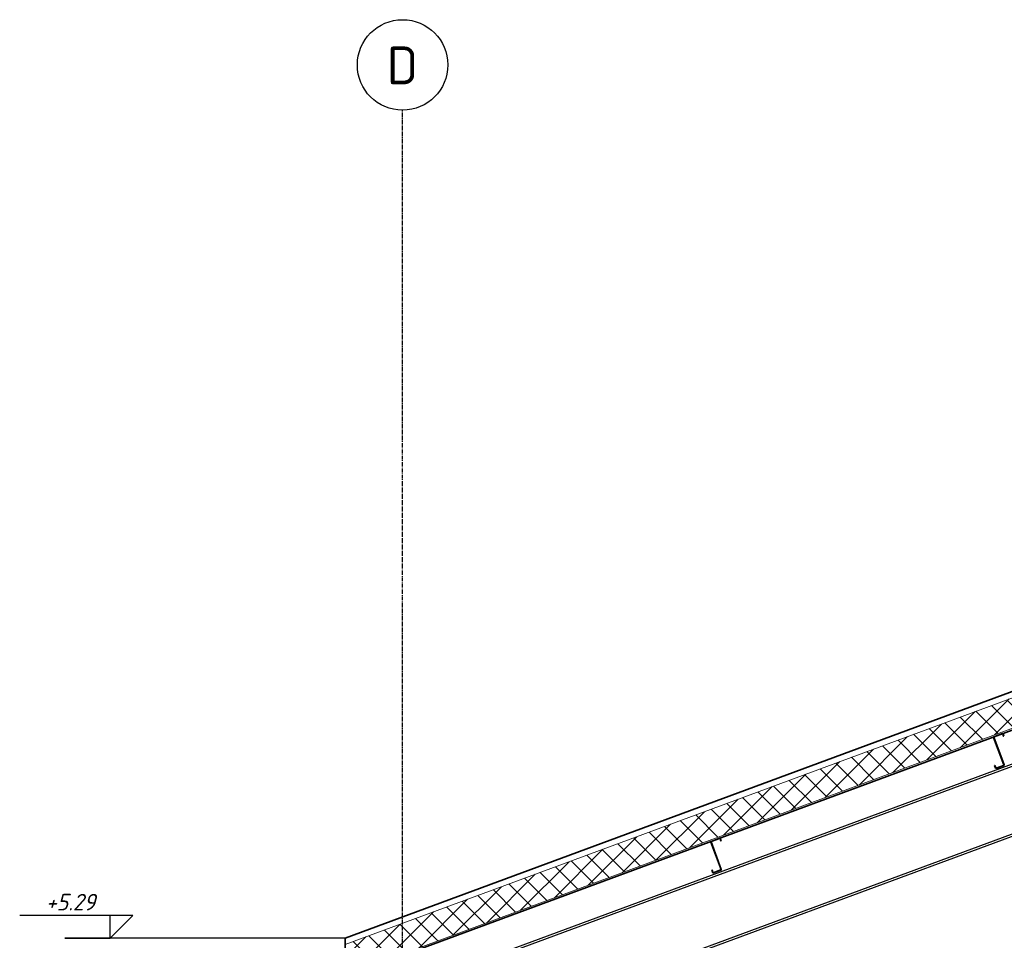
# Model space of a CAD drawing. Header units: millimetres. Extents: x -22097 to 12936, y -2051 to 11384.
# Tile 6 of 12: x -20195 to -13664, y 5277 to 11384. Entities that reach past the tile are written whole.
import ezdxf

# ---------------------------------------------------------------- set-up
doc = ezdxf.new("R2010")
doc.units = ezdxf.units.MM
doc.linetypes.add('Linia osi', pattern=[14, 6, -3, 2, -3])
for name, color, linetype, lineweight in [('A-ROOF', 132, 'Continuous', 25), ('A-ROOF-PATT', 132, 'Continuous', 35), ('G-ANNO-DIMS', 111, 'Continuous', 20), ('S-BEAM', 12, 'Continuous', 25), ('S-GRID', 1, 'Continuous', 20), ('S-GRID-IDEN', 1, 'Continuous', 25)]:
    doc.layers.add(name, color=color, linetype=linetype, lineweight=lineweight)
doc.styles.add('GOST Common', font='GOST_Common.ttf', dxfattribs={"height": 250})
doc.styles.add('GOST Common_I', font='GOST_Common Italic.ttf', dxfattribs={"height": 110})
pattern_1 = [(45, (-3742.76, 5171.7), (-125.7236, 125.7236), []), (45, (-3742.76, 5362.2), (-125.7236, 125.7236), [])]

# ---------------------------------------------------------------- blocks, each defined once
blk = doc.blocks.new('Cienkościenne - Zetowniki - 202 Z 14-V2-B')
at = {"layer": 'S-BEAM', "lineweight": 20}
h = blk.add_hatch(dxfattribs=at)
h.set_pattern_fill('FP_5', color=256, style=0, pattern_type=2)
h.set_pattern_definition(pattern_1)
h.paths.add_polyline_path([(-15593.6, 5724), (-15543, 5743.1), (-15541.8, 5744.2), (-15541.7, 5746.8), (-15609.5, 5929.9), (-15609.4, 5931.4), (-15608.3, 5932.5), (-15552.4, 5953.1), (-15550.9, 5953.1), (-15549.8, 5952), (-15544.4, 5937.3), (-15543.1, 5937.8), (-15548.5, 5952.4), (-15550.9, 5954.4), (-15552.9, 5954.5), (-15609.5, 5933.1), (-15610.7, 5932), (-15610.8, 5929.4), (-15543, 5746.3), (-15543.1, 5744.8), (-15544.2, 5743.8), (-15594.1, 5725.3), (-15595.7, 5725.4), (-15596.7, 5726.5), (-15602.8, 5743), (-15604.1, 5742.5), (-15598, 5726), (-15595.7, 5724.1), (-15594.1, 5724)], flags=0)
at = {"layer": 'S-BEAM', "lineweight": 35}
for p, q in [((-15552.9, 5954.5), (-15608.8, 5933.8)), ((-15608.3, 5932.5), (-15552.4, 5953.1)), ((-15549.8, 5952), (-15544.4, 5937.3)), ((-15543.1, 5937.8), (-15548.5, 5952.4)), ((-15610.8, 5929.4), (-15543, 5746.3)), ((-15541.7, 5746.8), (-15609.5, 5929.9)), ((-15544.4, 5937.3), (-15543.1, 5937.8)), ((-15602.8, 5743), (-15604.1, 5742.5)), ((-15604.1, 5742.5), (-15598, 5726)), ((-15596.7, 5726.5), (-15602.8, 5743)), ((-15544.2, 5743.8), (-15594.1, 5725.3)), ((-15593.6, 5724), (-15543.7, 5742.5))]:
    blk.add_line(p, q, dxfattribs=at)
for centre, radius, start, end in [((-15551.7, 5951.3), 3.4, 20.30447, 110.30447), ((-15551.7, 5951.3), 2, 20.30447, 110.30447), ((-15607.6, 5930.6), 3.4, 110.30447, 200.30447), ((-15607.6, 5930.6), 2, 110.30447, 200.30447), ((-15544.9, 5745.6), 3.4, 290.30447, 20.30447), ((-15594.8, 5727.2), 3.4, 200.30447, 290.30447), ((-15594.8, 5727.2), 2, 200.30447, 290.30447), ((-15544.9, 5745.6), 2, 290.30447, 20.30447)]:
    blk.add_arc(centre, radius, start, end, dxfattribs=at)
blk = doc.blocks.new('Cienkościenne - Zetowniki - 202 Z 14-V3-B')
at = {"layer": 'S-BEAM', "lineweight": 20}
h = blk.add_hatch(dxfattribs=at)
h.set_pattern_fill('FP_5', color=256, style=0, pattern_type=2)
h.set_pattern_definition(pattern_1)
h.paths.add_polyline_path([(-13717.9, 6418), (-13667.3, 6437.1), (-13666.1, 6438.2), (-13666, 6440.8), (-13733.7, 6623.9), (-13733.7, 6625.4), (-13732.6, 6626.5), (-13676.7, 6647.2), (-13675.1, 6647.1), (-13674.1, 6646), (-13668.7, 6631.3), (-13667.4, 6631.8), (-13672.8, 6646.5), (-13675.1, 6648.4), (-13677.2, 6648.5), (-13733.7, 6627.1), (-13735, 6626), (-13735.1, 6623.4), (-13667.3, 6440.4), (-13667.4, 6438.8), (-13668.5, 6437.8), (-13718.4, 6419.3), (-13719.9, 6419.4), (-13721, 6420.5), (-13727.1, 6437), (-13728.4, 6436.5), (-13721.6, 6419.3), (-13719.9, 6418.1), (-13718.4, 6418)], flags=0)
at = {"layer": 'S-BEAM', "lineweight": 35}
for p, q in [((-13735.1, 6623.4), (-13667.3, 6440.4)), ((-13666, 6440.8), (-13733.7, 6623.9)), ((-13677.2, 6648.5), (-13733, 6627.8)), ((-13732.6, 6626.5), (-13676.7, 6647.2)), ((-13674.1, 6646), (-13668.7, 6631.3)), ((-13667.4, 6631.8), (-13672.8, 6646.5)), ((-13668.7, 6631.3), (-13667.4, 6631.8)), ((-13727.1, 6437), (-13728.4, 6436.5)), ((-13728.4, 6436.5), (-13722.3, 6420)), ((-13721, 6420.5), (-13727.1, 6437)), ((-13668.5, 6437.8), (-13718.4, 6419.3)), ((-13717.9, 6418), (-13668, 6436.5))]:
    blk.add_line(p, q, dxfattribs=at)
for centre, radius, start, end in [((-13731.9, 6624.6), 3.4, 110.30447, 200.30447), ((-13731.9, 6624.6), 2, 110.30447, 200.30447), ((-13676, 6645.3), 3.4, 20.30447, 110.30447), ((-13676, 6645.3), 2, 20.30447, 110.30447), ((-13719.1, 6421.2), 3.4, 200.30447, 290.30447), ((-13719.1, 6421.2), 2, 200.30447, 290.30447), ((-13669.2, 6439.7), 2, 290.30447, 20.30447), ((-13669.2, 6439.7), 3.4, 290.30447, 20.30447)]:
    blk.add_arc(centre, radius, start, end, dxfattribs=at)
blk = doc.blocks.new('Siatka - Oś 6mm-1781598-B')
at = {"layer": 'S-GRID-IDEN'}
blk.add_circle((-17655.2, 11083.7), 300, dxfattribs=at)
blk = doc.blocks.new('Rzędne punktów - Etyk_Wymiar punktowy_Rzedna - Wnętrze-1052920-B')
at = {"layer": 'G-ANNO-DIMS', "lineweight": 25}
for p, q in [((12336.2, 10453.4), (12336.2, 10753.4)), ((12336.2, 10453.4), (12186.2, 10603.4)), ((12186.2, 10603.4), (12936.2, 10603.4))]:
    blk.add_line(p, q, dxfattribs=at)

msp = doc.modelspace()

# ---------------------------------------------------------------- hatches: boundary and pattern name
at = {"layer": 'A-ROOF-PATT', "lineweight": 20}
h = msp.add_hatch(dxfattribs=at)
h.set_pattern_fill('FP_1', color=256, style=0, pattern_type=2)
h.set_pattern_definition([(45, (-3742.76, 5171.7), (-70.7107, 70.7107), []), (135, (-3742.76, 5171.7), (-70.7107, -70.7107), [])])
h.paths.add_polyline_path([(9864.8, 5046.7), (9864.8, 5249.3), (-4085.2, 10410.8), (-18035.2, 5249.3), (-18035.2, 5046.7), (-4085.2, 10208.2), (9683.6, 5113.7)], flags=0)

# ---------------------------------------------------------------- linework, layer by layer
at = {"layer": 'A-ROOF', "lineweight": 35}
for p, q in [((-4085.2, 10453.4), (-18035.2, 5291.9)), ((-17655.2, 5176.6), (-4085.2, 10197.5)), ((-18035.2, 5291.9), (-18035.2, 5036))]:
    msp.add_line(p, q, dxfattribs=at)
at = {"layer": 'A-ROOF', "lineweight": 20}
for p, q in [((-18035.2, 5249.3), (-4085.2, 10410.8)), ((-17665.2, 5183.6), (-4085.2, 10208.2))]:
    msp.add_line(p, q, dxfattribs=at)
at = {"layer": 'G-ANNO-DIMS', "lineweight": 25}
for p, q in [((-19895.8, 5291.9), (-19594.6, 5291.9)), ((-18035.2, 5291.9), (-19895.8, 5291.9))]:
    msp.add_line(p, q, dxfattribs=at)
at = {"layer": 'S-BEAM'}
for p, q in [((-17551.9, 4990.9), (-4085.2, 9973.6)), ((-17546.8, 4977.2), (-4085.2, 9958)), ((-17305.2, 4617.9), (-4085.2, 9509.3)), ((-17305.2, 4602.4), (-4085.2, 9493.8))]:
    msp.add_line(p, q, dxfattribs=at)
at = {"layer": 'S-GRID', "linetype": 'Linia osi', "lineweight": 25}
msp.add_line((-17655.2, -1804.8), (-17655.2, 10784.2), dxfattribs=at)

# ---------------------------------------------------------------- block references
at = {"layer": 'G-ANNO-DIMS', "lineweight": 25, "extrusion": (0, 0, -1)}
msp.add_blockref('Rzędne punktów - Etyk_Wymiar punktowy_Rzedna - Wnętrze-1052920-B', (7258.4, -5161.5), dxfattribs=at)
at = {"layer": 'S-BEAM'}
for name in ['Cienkościenne - Zetowniki - 202 Z 14-V3-B', 'Cienkościenne - Zetowniki - 202 Z 14-V2-B']:
    msp.add_blockref(name, (0, 0), dxfattribs=at)
at = {"layer": 'S-GRID-IDEN'}
msp.add_blockref('Siatka - Oś 6mm-1781598-B', (0, 0), dxfattribs=at)

# ---------------------------------------------------------------- texts
at = {"layer": 'S-GRID-IDEN', "lineweight": 20, "insert": (-17758.9, 11205.9), "char_height": 250, "width": 244.515, "attachment_point": 1, "style": 'GOST Common'}
msp.add_mtext('\\fGOST Common|b0|i0|c238|p34|;D', dxfattribs=at)

# ---------------------------------------------------------------- next in the draw order: texts
at = {"layer": 'G-ANNO-DIMS', "lineweight": 25, "insert": (-20021, 5585.7), "char_height": 110, "width": 423.481, "attachment_point": 1, "line_spacing_factor": 1.022761, "style": 'GOST Common_I', "bg_fill": 3, "box_fill_scale": 1.25, "bg_fill_color": 256, "bg_fill_true_color": 13158600, "bg_fill_transparency": 0}
msp.add_mtext('+5.29', dxfattribs=at)

doc.saveas('drawing.dxf')
